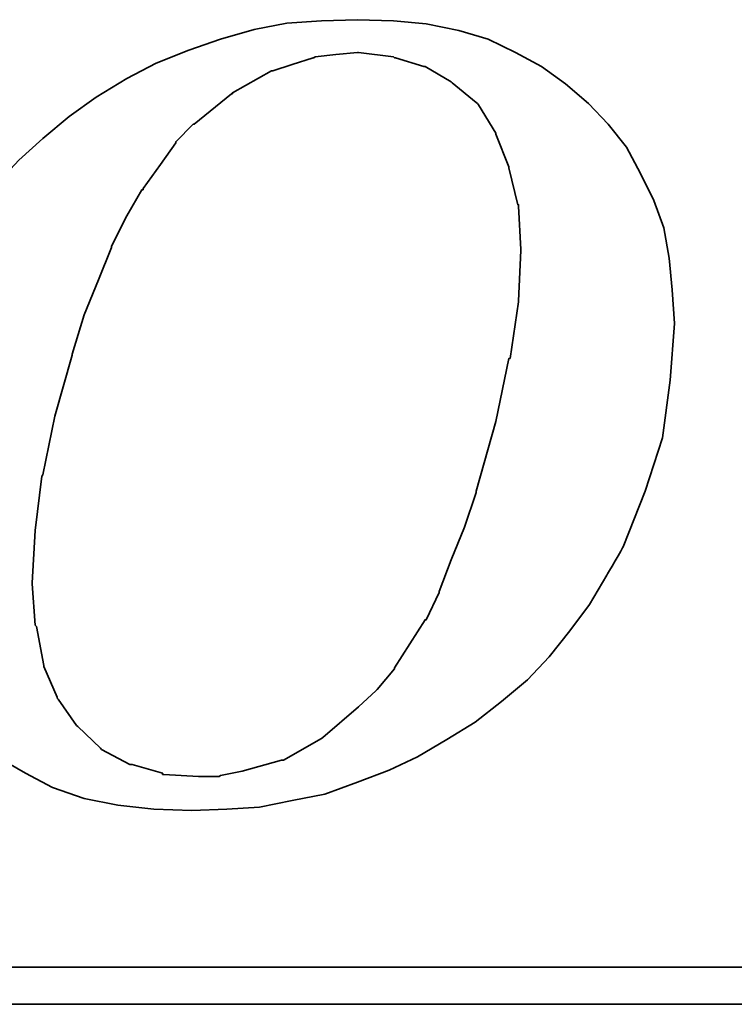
# Model space of a CAD drawing. Extents: x -595 to 1231, y -1825 to 101.
# Tile 49 of 63: x 89.72 to 92.87, y 42.16 to 46.5. Entities that reach past the tile are written whole.
import ezdxf

# ---------------------------------------------------------------- set-up
doc = ezdxf.new("R2010")
doc.units = 0
doc.header["$MEASUREMENT"] = 0
doc.layers.add('layer 1', color=7, linetype='CONTINUOUS')

msp = doc.modelspace()

# ---------------------------------------------------------------- linework, layer by layer
at = {"layer": 'layer 1', "color": 1, "lineweight": 35}
for points, knots in [([(89.4379, 43.4219), (89.4379, 43.4219), (89.5239, 43.3309), (89.5239, 43.3309), (89.5239, 43.3309), (89.5239, 43.3309), (89.6294, 43.2444), (89.6294, 43.2444), (89.6294, 43.2444), (89.6294, 43.2444), (89.7444, 43.1779), (89.7444, 43.1779), (89.7444, 43.1779), (89.7444, 43.1779), (89.8644, 43.1149), (89.8644, 43.1149), (89.8644, 43.1149), (89.8644, 43.1149), (90.0034, 43.0669), (90.0034, 43.0669), (90.0034, 43.0669), (90.0034, 43.0669), (90.1524, 43.0379), (90.1524, 43.0379), (90.1524, 43.0379), (90.1524, 43.0379), (90.3109, 43.0189), (90.3109, 43.0189), (90.3109, 43.0189), (90.3109, 43.0189), (90.4784, 43.0139), (90.4784, 43.0139), (90.4784, 43.0139), (90.4784, 43.0139), (90.6324, 43.0189), (90.6324, 43.0189), (90.6324, 43.0189), (90.6324, 43.0189), (90.7759, 43.0289), (90.7759, 43.0289), (90.7759, 43.0289), (90.7759, 43.0289), (90.9199, 43.0574), (90.9199, 43.0574), (90.9199, 43.0574), (90.9199, 43.0574), (91.0639, 43.0859), (91.0639, 43.0859), (91.0639, 43.0859), (91.0639, 43.0859), (91.2079, 43.1389), (91.2079, 43.1389), (91.2079, 43.1389), (91.2079, 43.1389), (91.3469, 43.1919), (91.3469, 43.1919), (91.3469, 43.1919), (91.3469, 43.1919), (91.4719, 43.2499), (91.4719, 43.2499), (91.4719, 43.2499), (91.4719, 43.2499), (91.6019, 43.3259), (91.6019, 43.3259), (91.6019, 43.3259), (91.6019, 43.3259), (91.7269, 43.4029), (91.7269, 43.4029), (91.7269, 43.4029), (91.7269, 43.4029), (91.8419, 43.4939), (91.8419, 43.4939), (91.8419, 43.4939), (91.8419, 43.4939), (91.9564, 43.5899), (91.9564, 43.5899), (91.9564, 43.5899), (91.9564, 43.5899), (92.0524, 43.6904), (92.0524, 43.6904), (92.0524, 43.6904), (92.0524, 43.6904), (92.1439, 43.8059), (92.1439, 43.8059), (92.1439, 43.8059), (92.1439, 43.8059), (92.2299, 43.9209), (92.2299, 43.9209), (92.2299, 43.9209), (92.2299, 43.9209), (92.3069, 44.0509), (92.3069, 44.0509), (92.3069, 44.0509), (92.3069, 44.0509), (92.3789, 44.1759), (92.3789, 44.1759), (92.3789, 44.1759), (92.3789, 44.1759), (92.4754, 44.4204), (92.4754, 44.4204), (92.4754, 44.4204), (92.4754, 44.4204), (92.5519, 44.6549), (92.5519, 44.6549), (92.5519, 44.6549), (92.5519, 44.6549), (92.5849, 44.9098), (92.5849, 44.9098), (92.5849, 44.9098), (92.5849, 44.9098), (92.6044, 45.1588), (92.6044, 45.1588), (92.6044, 45.1588), (92.6044, 45.1588), (92.5944, 45.3079), (92.5944, 45.3079), (92.5944, 45.3079), (92.5944, 45.3079), (92.5804, 45.4469), (92.5804, 45.4469), (92.5804, 45.4469), (92.5804, 45.4469), (92.5569, 45.5809), (92.5569, 45.5809), (92.5569, 45.5809), (92.5569, 45.5809), (92.5129, 45.7009), (92.5129, 45.7009), (92.5129, 45.7009), (92.5129, 45.7009), (92.4554, 45.8209), (92.4554, 45.8209), (92.4554, 45.8209), (92.4554, 45.8209), (92.3929, 45.9364), (92.3929, 45.9364), (92.3929, 45.9364), (92.3929, 45.9364), (92.3119, 46.0369), (92.3119, 46.0369), (92.3119, 46.0369), (92.3119, 46.0369), (92.2254, 46.1284), (92.2254, 46.1284), (92.2254, 46.1284), (92.2254, 46.1284), (92.1249, 46.2149), (92.1249, 46.2149), (92.1249, 46.2149), (92.1249, 46.2149), (92.0189, 46.2919), (92.0189, 46.2919), (92.0189, 46.2919), (92.0189, 46.2919), (91.9039, 46.3539), (91.9039, 46.3539), (91.9039, 46.3539), (91.9039, 46.3539), (91.7839, 46.4114), (91.7839, 46.4114), (91.7839, 46.4114), (91.7839, 46.4114), (91.6549, 46.4499), (91.6549, 46.4499), (91.6549, 46.4499), (91.6549, 46.4499), (91.5104, 46.4789), (91.5104, 46.4789), (91.5104, 46.4789), (91.5104, 46.4789), (91.3664, 46.4929), (91.3664, 46.4929), (91.3664, 46.4929), (91.3664, 46.4929), (91.2079, 46.4978), (91.2079, 46.4978), (91.2079, 46.4978), (91.2079, 46.4978), (91.0494, 46.4929), (91.0494, 46.4929), (91.0494, 46.4929), (91.0494, 46.4929), (90.8964, 46.4829), (90.8964, 46.4829), (90.8964, 46.4829), (90.8964, 46.4829), (90.7519, 46.4549), (90.7519, 46.4549), (90.7519, 46.4549), (90.7519, 46.4549), (90.6034, 46.4114), (90.6034, 46.4114), (90.6034, 46.4114), (90.6034, 46.4114), (90.4644, 46.3639), (90.4644, 46.3639), (90.4644, 46.3639), (90.4644, 46.3639), (90.3209, 46.3059), (90.3209, 46.3059), (90.3209, 46.3059), (90.3209, 46.3059), (90.1909, 46.2389), (90.1909, 46.2389), (90.1909, 46.2389), (90.1909, 46.2389), (90.0569, 46.1569), (90.0569, 46.1569), (90.0569, 46.1569), (90.0569, 46.1569), (89.9369, 46.0709), (89.9369, 46.0709), (89.9369, 46.0709), (89.9369, 46.0709), (89.8214, 45.9749), (89.8214, 45.9749), (89.8214, 45.9749), (89.8214, 45.9749), (89.7159, 45.8789), (89.7159, 45.8789), (89.7159, 45.8789), (89.7159, 45.8789), (89.6199, 45.7778), (89.6199, 45.7778), (89.6199, 45.7778), (89.6199, 45.7778), (89.5289, 45.6629), (89.5289, 45.6629), (89.5289, 45.6629), (89.5289, 45.6629), (89.4469, 45.5574), (89.4469, 45.5574), (89.4469, 45.5574), (89.4469, 45.5574), (89.3799, 45.4369), (89.3799, 45.4369), (89.3799, 45.4369), (89.3799, 45.4369), (89.3229, 45.3179), (89.3229, 45.3179), (89.3229, 45.3179), (89.3229, 45.3179), (89.2169, 45.0679), (89.2169, 45.0679), (89.2169, 45.0679), (89.2169, 45.0679), (89.1449, 44.8323), (89.1449, 44.8323), (89.1449, 44.8323), (89.1449, 44.8323), (89.1069, 44.6029), (89.1069, 44.6029), (89.1069, 44.6029), (89.1069, 44.6029), (89.0879, 44.3819), (89.0879, 44.3819), (89.0879, 44.3819), (89.0879, 44.3819), (89.0969, 44.2479), (89.0969, 44.2479), (89.0969, 44.2479), (89.0969, 44.2479), (89.1119, 44.1179), (89.1119, 44.1179), (89.1119, 44.1179), (89.1119, 44.1179), (89.1159, 44.1179), (89.1159, 44.1179), (89.1159, 44.1179), (89.1159, 44.1179), (89.1359, 43.9839), (89.1359, 43.9839), (89.1359, 43.9839), (89.1359, 43.9839), (89.1789, 43.8634), (89.1789, 43.8634), (89.1789, 43.8634), (89.1789, 43.8634), (89.2269, 43.7484), (89.2269, 43.7484), (89.2269, 43.7484), (89.2269, 43.7484), (89.2839, 43.6329), (89.2839, 43.6329), (89.2839, 43.6329), (89.2839, 43.6329), (89.3559, 43.5279), (89.3559, 43.5279), (89.3559, 43.5279), (89.3559, 43.5279), (89.4379, 43.4219), (89.4379, 43.4219)], [0, 0, 0, 0, 0.013699, 0.013699, 0.013699, 0.013699, 0.027397, 0.027397, 0.027397, 0.027397, 0.041096, 0.041096, 0.041096, 0.041096, 0.054795, 0.054795, 0.054795, 0.054795, 0.068493, 0.068493, 0.068493, 0.068493, 0.082192, 0.082192, 0.082192, 0.082192, 0.09589, 0.09589, 0.09589, 0.09589, 0.109589, 0.109589, 0.109589, 0.109589, 0.123288, 0.123288, 0.123288, 0.123288, 0.136986, 0.136986, 0.136986, 0.136986, 0.150685, 0.150685, 0.150685, 0.150685, 0.164384, 0.164384, 0.164384, 0.164384, 0.178082, 0.178082, 0.178082, 0.178082, 0.191781, 0.191781, 0.191781, 0.191781, 0.205479, 0.205479, 0.205479, 0.205479, 0.219178, 0.219178, 0.219178, 0.219178, 0.232877, 0.232877, 0.232877, 0.232877, 0.246575, 0.246575, 0.246575, 0.246575, 0.260274, 0.260274, 0.260274, 0.260274, 0.273973, 0.273973, 0.273973, 0.273973, 0.287671, 0.287671, 0.287671, 0.287671, 0.30137, 0.30137, 0.30137, 0.30137, 0.315068, 0.315068, 0.315068, 0.315069, 0.328767, 0.328767, 0.328767, 0.328767, 0.342466, 0.342466, 0.342466, 0.342466, 0.356164, 0.356164, 0.356164, 0.356164, 0.369863, 0.369863, 0.369863, 0.369863, 0.383562, 0.383562, 0.383562, 0.383562, 0.39726, 0.39726, 0.39726, 0.39726, 0.410959, 0.410959, 0.410959, 0.410959, 0.424658, 0.424658, 0.424658, 0.424658, 0.438356, 0.438356, 0.438356, 0.438356, 0.452055, 0.452055, 0.452055, 0.452055, 0.465753, 0.465753, 0.465753, 0.465753, 0.479452, 0.479452, 0.479452, 0.479452, 0.493151, 0.493151, 0.493151, 0.493151, 0.506849, 0.506849, 0.506849, 0.506849, 0.520548, 0.520548, 0.520548, 0.520548, 0.534247, 0.534247, 0.534247, 0.534247, 0.547945, 0.547945, 0.547945, 0.547945, 0.561644, 0.561644, 0.561644, 0.561644, 0.575342, 0.575342, 0.575342, 0.575342, 0.589041, 0.589041, 0.589041, 0.589041, 0.60274, 0.60274, 0.60274, 0.60274, 0.616438, 0.616438, 0.616438, 0.616438, 0.630137, 0.630137, 0.630137, 0.630137, 0.643836, 0.643836, 0.643836, 0.643836, 0.657534, 0.657534, 0.657534, 0.657534, 0.671233, 0.671233, 0.671233, 0.671233, 0.684932, 0.684932, 0.684932, 0.684932, 0.69863, 0.69863, 0.69863, 0.69863, 0.712329, 0.712329, 0.712329, 0.712329, 0.726027, 0.726027, 0.726027, 0.726027, 0.739726, 0.739726, 0.739726, 0.739726, 0.753425, 0.753425, 0.753425, 0.753425, 0.767123, 0.767123, 0.767123, 0.767123, 0.780822, 0.780822, 0.780822, 0.780822, 0.794521, 0.794521, 0.794521, 0.794521, 0.808219, 0.808219, 0.808219, 0.808219, 0.821918, 0.821918, 0.821918, 0.821918, 0.835616, 0.835616, 0.835616, 0.835616, 0.849315, 0.849315, 0.849315, 0.849315, 0.863014, 0.863014, 0.863014, 0.863014, 0.876712, 0.876712, 0.876712, 0.876712, 0.890411, 0.890411, 0.890411, 0.890411, 0.90411, 0.90411, 0.90411, 0.90411, 0.917808, 0.917808, 0.917808, 0.917808, 0.931507, 0.931507, 0.931507, 0.931507, 0.945205, 0.945205, 0.945205, 0.945205, 0.958904, 0.958904, 0.958904, 0.958904, 0.972603, 0.972603, 0.972603, 0.972603, 0.986301, 0.986301, 0.986301, 0.986301, 1, 1, 1, 1]), ([(89.9509, 45.0248), (89.9509, 45.0248), (90.0034, 45.1979), (90.0034, 45.1979), (90.0034, 45.1979), (90.0034, 45.1979), (90.0659, 45.3514), (90.0659, 45.3514), (90.0659, 45.3514), (90.0659, 45.3514), (90.1234, 45.4949), (90.1234, 45.4949), (90.1234, 45.4949), (90.1234, 45.4949), (90.1234, 45.4998), (90.1234, 45.4998), (90.1234, 45.4998), (90.1234, 45.4998), (90.1909, 45.6338), (90.1909, 45.6338), (90.1909, 45.6338), (90.1909, 45.6338), (90.2579, 45.7489), (90.2579, 45.7489), (90.2579, 45.7489), (90.2579, 45.7489), (90.2629, 45.7489), (90.2629, 45.7489), (90.2629, 45.7489), (90.2629, 45.7489), (90.2629, 45.7538), (90.2629, 45.7538), (90.2629, 45.7538), (90.2629, 45.7538), (90.3394, 45.8594), (90.3394, 45.8594), (90.3394, 45.8594), (90.3394, 45.8594), (90.4069, 45.9559), (90.4069, 45.9559), (90.4069, 45.9559), (90.4069, 45.9559), (90.4069, 45.9599), (90.4069, 45.9599), (90.4069, 45.9599), (90.4069, 45.9599), (90.4834, 46.0369), (90.4834, 46.0369), (90.4834, 46.0369), (90.4834, 46.0369), (90.4884, 46.0369), (90.4884, 46.0369), (90.4884, 46.0369), (90.4884, 46.0369), (90.6519, 46.1719), (90.6519, 46.1719), (90.6519, 46.1719), (90.6519, 46.1719), (90.6569, 46.1719), (90.6569, 46.1719), (90.6569, 46.1719), (90.6569, 46.1719), (90.6569, 46.1759), (90.6569, 46.1759), (90.6569, 46.1759), (90.6569, 46.1759), (90.8289, 46.2718), (90.8289, 46.2718), (90.8289, 46.2718), (90.8289, 46.2718), (90.8344, 46.2718), (90.8344, 46.2718), (90.8344, 46.2718), (90.8344, 46.2718), (90.9199, 46.3009), (90.9199, 46.3009), (90.9199, 46.3009), (90.9199, 46.3009), (91.0119, 46.3299), (91.0119, 46.3299), (91.0119, 46.3299), (91.0119, 46.3299), (91.0159, 46.3299), (91.0159, 46.3299), (91.0159, 46.3299), (91.0159, 46.3299), (91.0209, 46.3348), (91.0209, 46.3348), (91.0209, 46.3348), (91.0209, 46.3348), (91.1119, 46.3439), (91.1119, 46.3439), (91.1119, 46.3439), (91.1119, 46.3439), (91.2079, 46.3539), (91.2079, 46.3539), (91.2079, 46.3539), (91.2079, 46.3539), (91.2129, 46.3539), (91.2129, 46.3539), (91.2129, 46.3539), (91.2129, 46.3539), (91.3664, 46.3348), (91.3664, 46.3348), (91.3664, 46.3348), (91.3664, 46.3348), (91.3709, 46.3299), (91.3709, 46.3299), (91.3709, 46.3299), (91.3709, 46.3299), (91.3759, 46.3299), (91.3759, 46.3299), (91.3759, 46.3299), (91.3759, 46.3299), (91.5004, 46.2919), (91.5004, 46.2919), (91.5004, 46.2919), (91.5004, 46.2919), (91.5054, 46.2919), (91.5054, 46.2919), (91.5054, 46.2919), (91.5054, 46.2919), (91.6204, 46.2238), (91.6204, 46.2238), (91.6204, 46.2238), (91.6204, 46.2238), (91.6254, 46.2198), (91.6254, 46.2198), (91.6254, 46.2198), (91.6254, 46.2198), (91.7309, 46.1328), (91.7309, 46.1328), (91.7309, 46.1328), (91.7309, 46.1328), (91.7359, 46.1284), (91.7359, 46.1284), (91.7359, 46.1284), (91.7359, 46.1284), (91.7409, 46.1234), (91.7409, 46.1234), (91.7409, 46.1234), (91.7409, 46.1234), (91.8179, 45.9984), (91.8179, 45.9984), (91.8179, 45.9984), (91.8179, 45.9984), (91.8179, 45.9939), (91.8179, 45.9939), (91.8179, 45.9939), (91.8179, 45.9939), (91.8749, 45.8499), (91.8749, 45.8499), (91.8749, 45.8499), (91.8749, 45.8499), (91.8749, 45.8449), (91.8749, 45.8449), (91.8749, 45.8449), (91.8749, 45.8449), (91.9139, 45.6824), (91.9139, 45.6824), (91.9139, 45.6824), (91.9139, 45.6824), (91.9179, 45.6824), (91.9179, 45.6824), (91.9179, 45.6824), (91.9179, 45.6824), (91.9179, 45.6769), (91.9179, 45.6769), (91.9179, 45.6769), (91.9179, 45.6769), (91.9279, 45.4849), (91.9279, 45.4849), (91.9279, 45.4849), (91.9279, 45.4849), (91.9279, 45.4804), (91.9279, 45.4804), (91.9279, 45.4804), (91.9279, 45.4804), (91.9179, 45.2598), (91.9179, 45.2598), (91.9179, 45.2598), (91.9179, 45.2598), (91.9179, 45.2548), (91.9179, 45.2548), (91.9179, 45.2548), (91.9179, 45.2548), (91.8799, 45.0058), (91.8799, 45.0058), (91.8799, 45.0058), (91.8799, 45.0058), (91.8749, 45.0058), (91.8749, 45.0058), (91.8749, 45.0058), (91.8749, 45.0058), (91.8179, 44.7269), (91.8179, 44.7269), (91.8179, 44.7269), (91.8179, 44.7269), (91.7309, 44.4204), (91.7309, 44.4204), (91.7309, 44.4204), (91.7309, 44.4204), (91.7309, 44.4149), (91.7309, 44.4149), (91.7309, 44.4149), (91.7309, 44.4149), (91.6789, 44.2619), (91.6789, 44.2619), (91.6789, 44.2619), (91.6789, 44.2619), (91.6204, 44.1179), (91.6204, 44.1179), (91.6204, 44.1179), (91.6204, 44.1179), (91.5679, 43.9789), (91.5679, 43.9789), (91.5679, 43.9789), (91.5679, 43.9789), (91.5679, 43.9739), (91.5679, 43.9739), (91.5679, 43.9739), (91.5679, 43.9739), (91.5104, 43.8539), (91.5104, 43.8539), (91.5104, 43.8539), (91.5104, 43.8539), (91.5054, 43.8539), (91.5054, 43.8539), (91.5054, 43.8539), (91.5054, 43.8539), (91.4389, 43.7484), (91.4389, 43.7484), (91.4389, 43.7484), (91.4389, 43.7484), (91.3709, 43.6429), (91.3709, 43.6429), (91.3709, 43.6429), (91.3709, 43.6429), (91.3709, 43.6379), (91.3709, 43.6379), (91.3709, 43.6379), (91.3709, 43.6379), (91.2949, 43.5469), (91.2949, 43.5469), (91.2949, 43.5469), (91.2949, 43.5469), (91.2899, 43.5419), (91.2899, 43.5419), (91.2899, 43.5419), (91.2899, 43.5419), (91.2129, 43.4699), (91.2129, 43.4699), (91.2129, 43.4699), (91.2129, 43.4699), (91.0549, 43.3354), (91.0549, 43.3354), (91.0549, 43.3354), (91.0549, 43.3354), (91.0494, 43.3309), (91.0494, 43.3309), (91.0494, 43.3309), (91.0494, 43.3309), (90.8819, 43.2349), (90.8819, 43.2349), (90.8819, 43.2349), (90.8819, 43.2349), (90.8769, 43.2349), (90.8769, 43.2349), (90.8769, 43.2349), (90.8769, 43.2349), (90.8724, 43.2349), (90.8724, 43.2349), (90.8724, 43.2349), (90.8724, 43.2349), (90.6999, 43.1869), (90.6999, 43.1869), (90.6999, 43.1869), (90.6999, 43.1869), (90.6034, 43.1674), (90.6034, 43.1674), (90.6034, 43.1674), (90.6034, 43.1674), (90.5984, 43.1629), (90.5984, 43.1629), (90.5984, 43.1629), (90.5984, 43.1629), (90.5939, 43.1629), (90.5939, 43.1629), (90.5939, 43.1629), (90.5939, 43.1629), (90.5074, 43.1629), (90.5074, 43.1629), (90.5074, 43.1629), (90.5074, 43.1629), (90.3539, 43.1724), (90.3539, 43.1724), (90.3539, 43.1724), (90.3539, 43.1724), (90.3489, 43.1724), (90.3489, 43.1724), (90.3489, 43.1724), (90.3489, 43.1724), (90.3489, 43.1779), (90.3489, 43.1779), (90.3489, 43.1779), (90.3489, 43.1779), (90.2149, 43.2159), (90.2149, 43.2159), (90.2149, 43.2159), (90.2149, 43.2159), (90.2099, 43.2159), (90.2099, 43.2159), (90.2099, 43.2159), (90.2099, 43.2159), (90.2049, 43.2159), (90.2049, 43.2159), (90.2049, 43.2159), (90.2049, 43.2159), (90.0804, 43.2829), (90.0804, 43.2829), (90.0804, 43.2829), (90.0804, 43.2829), (90.0754, 43.2879), (90.0754, 43.2879), (90.0754, 43.2879), (90.0754, 43.2879), (89.9749, 43.3839), (89.9749, 43.3839), (89.9749, 43.3839), (89.9749, 43.3839), (89.9699, 43.3889), (89.9699, 43.3889), (89.9699, 43.3889), (89.9699, 43.3889), (89.8889, 43.5039), (89.8889, 43.5039), (89.8889, 43.5039), (89.8889, 43.5039), (89.8839, 43.5089), (89.8839, 43.5089), (89.8839, 43.5089), (89.8839, 43.5089), (89.8839, 43.5129), (89.8839, 43.5129), (89.8839, 43.5129), (89.8839, 43.5129), (89.8259, 43.6479), (89.8259, 43.6479), (89.8259, 43.6479), (89.8259, 43.6479), (89.8259, 43.6529), (89.8259, 43.6529), (89.8259, 43.6529), (89.8259, 43.6529), (89.7929, 43.8249), (89.7929, 43.8249), (89.7929, 43.8249), (89.7929, 43.8249), (89.7879, 43.8299), (89.7879, 43.8299), (89.7879, 43.8299), (89.7879, 43.8299), (89.7739, 44.0119), (89.7739, 44.0119), (89.7739, 44.0119), (89.7739, 44.0119), (89.7739, 44.0169), (89.7739, 44.0169), (89.7739, 44.0169), (89.7739, 44.0169), (89.7879, 44.2479), (89.7879, 44.2479), (89.7879, 44.2479), (89.7879, 44.2479), (89.8164, 44.4869), (89.8164, 44.4869), (89.8164, 44.4869), (89.8164, 44.4869), (89.8214, 44.4919), (89.8214, 44.4919), (89.8214, 44.4919), (89.8214, 44.4919), (89.8744, 44.7509), (89.8744, 44.7509), (89.8744, 44.7509), (89.8744, 44.7509), (89.9509, 45.0198), (89.9509, 45.0198), (89.9509, 45.0198), (89.9509, 45.0198), (89.9509, 45.0248), (89.9509, 45.0248)], [0, 0, 0, 0, 0.010204, 0.010204, 0.010204, 0.010204, 0.020408, 0.020408, 0.020408, 0.020408, 0.030612, 0.030612, 0.030612, 0.030612, 0.040816, 0.040816, 0.040816, 0.040816, 0.05102, 0.05102, 0.05102, 0.05102, 0.061224, 0.061224, 0.061224, 0.061224, 0.071429, 0.071429, 0.071429, 0.071429, 0.081633, 0.081633, 0.081633, 0.081633, 0.091837, 0.091837, 0.091837, 0.091837, 0.102041, 0.102041, 0.102041, 0.102041, 0.112245, 0.112245, 0.112245, 0.112245, 0.122449, 0.122449, 0.122449, 0.122449, 0.132653, 0.132653, 0.132653, 0.132653, 0.142857, 0.142857, 0.142857, 0.142857, 0.153061, 0.153061, 0.153061, 0.153061, 0.163265, 0.163265, 0.163265, 0.163265, 0.173469, 0.173469, 0.173469, 0.173469, 0.183673, 0.183673, 0.183673, 0.183673, 0.193878, 0.193878, 0.193878, 0.193878, 0.204082, 0.204082, 0.204082, 0.204082, 0.214286, 0.214286, 0.214286, 0.214286, 0.22449, 0.22449, 0.22449, 0.22449, 0.234694, 0.234694, 0.234694, 0.234694, 0.244898, 0.244898, 0.244898, 0.244898, 0.255102, 0.255102, 0.255102, 0.255102, 0.265306, 0.265306, 0.265306, 0.265306, 0.27551, 0.27551, 0.27551, 0.27551, 0.285714, 0.285714, 0.285714, 0.285714, 0.295918, 0.295918, 0.295918, 0.295918, 0.306122, 0.306122, 0.306122, 0.306122, 0.316327, 0.316327, 0.316327, 0.316327, 0.326531, 0.326531, 0.326531, 0.326531, 0.336735, 0.336735, 0.336735, 0.336735, 0.346939, 0.346939, 0.346939, 0.346939, 0.357143, 0.357143, 0.357143, 0.357143, 0.367347, 0.367347, 0.367347, 0.367347, 0.377551, 0.377551, 0.377551, 0.377551, 0.387755, 0.387755, 0.387755, 0.387755, 0.397959, 0.397959, 0.397959, 0.397959, 0.408163, 0.408163, 0.408163, 0.408163, 0.418367, 0.418367, 0.418367, 0.418367, 0.428571, 0.428571, 0.428571, 0.428571, 0.438776, 0.438776, 0.438776, 0.438776, 0.44898, 0.44898, 0.44898, 0.44898, 0.459184, 0.459184, 0.459184, 0.459184, 0.469388, 0.469388, 0.469388, 0.469388, 0.479592, 0.479592, 0.479592, 0.479592, 0.489796, 0.489796, 0.489796, 0.489796, 0.5, 0.5, 0.5, 0.5, 0.510204, 0.510204, 0.510204, 0.510204, 0.520408, 0.520408, 0.520408, 0.520408, 0.530612, 0.530612, 0.530612, 0.530612, 0.540816, 0.540816, 0.540816, 0.540816, 0.55102, 0.55102, 0.55102, 0.55102, 0.561224, 0.561224, 0.561224, 0.561224, 0.571429, 0.571429, 0.571429, 0.571429, 0.581633, 0.581633, 0.581633, 0.581633, 0.591837, 0.591837, 0.591837, 0.591837, 0.602041, 0.602041, 0.602041, 0.602041, 0.612245, 0.612245, 0.612245, 0.612245, 0.622449, 0.622449, 0.622449, 0.622449, 0.632653, 0.632653, 0.632653, 0.632653, 0.642857, 0.642857, 0.642857, 0.642857, 0.653061, 0.653061, 0.653061, 0.653061, 0.663265, 0.663265, 0.663265, 0.663265, 0.673469, 0.673469, 0.673469, 0.673469, 0.683673, 0.683673, 0.683673, 0.683673, 0.693878, 0.693878, 0.693878, 0.693878, 0.704082, 0.704082, 0.704082, 0.704082, 0.714286, 0.714286, 0.714286, 0.714286, 0.72449, 0.72449, 0.72449, 0.72449, 0.734694, 0.734694, 0.734694, 0.734694, 0.744898, 0.744898, 0.744898, 0.744898, 0.755102, 0.755102, 0.755102, 0.755102, 0.765306, 0.765306, 0.765306, 0.765306, 0.77551, 0.77551, 0.77551, 0.77551, 0.785714, 0.785714, 0.785714, 0.785714, 0.795918, 0.795918, 0.795918, 0.795918, 0.806122, 0.806122, 0.806122, 0.806122, 0.816327, 0.816327, 0.816327, 0.816327, 0.826531, 0.826531, 0.826531, 0.826531, 0.836735, 0.836735, 0.836735, 0.836735, 0.846939, 0.846939, 0.846939, 0.846939, 0.857143, 0.857143, 0.857143, 0.857143, 0.867347, 0.867347, 0.867347, 0.867347, 0.877551, 0.877551, 0.877551, 0.877551, 0.887755, 0.887755, 0.887755, 0.887755, 0.897959, 0.897959, 0.897959, 0.897959, 0.908163, 0.908163, 0.908163, 0.908163, 0.918367, 0.918367, 0.918367, 0.918367, 0.928571, 0.928571, 0.928571, 0.928571, 0.938776, 0.938776, 0.938776, 0.938776, 0.94898, 0.94898, 0.94898, 0.94898, 0.959184, 0.959184, 0.959184, 0.959184, 0.969388, 0.969388, 0.969388, 0.969388, 0.979592, 0.979592, 0.979592, 0.979592, 0.989796, 0.989796, 0.989796, 0.989796, 1, 1, 1, 1]), ([(106.8884, 42.9229), (106.8884, 42.9229), (106.8884, 42.3614), (106.8884, 42.3614), (106.8884, 42.3614), (106.8884, 42.3614), (106.8884, 42.3229), (106.8884, 42.3229), (106.8884, 42.3229), (106.8884, 42.3229), (106.8499, 42.3229), (106.8499, 42.3229), (106.8499, 42.3229), (106.8499, 42.3229), (74.0409, 42.3229), (74.0409, 42.3229), (74.0409, 42.3229), (74.0409, 42.3229), (74.0409, 42.1599), (74.0409, 42.1599), (74.0409, 42.1599), (74.0409, 42.1599), (108.2849, 42.1599), (108.2849, 42.1599), (108.2849, 42.1599), (108.2849, 42.1599), (106.8884, 42.9229), (106.8884, 42.9229)], [0, 0, 0, 0, 0.142857, 0.142857, 0.142857, 0.142857, 0.285714, 0.285714, 0.285714, 0.285714, 0.428571, 0.428571, 0.428571, 0.428571, 0.571429, 0.571429, 0.571429, 0.571429, 0.714286, 0.714286, 0.714286, 0.714286, 0.857143, 0.857143, 0.857143, 0.857143, 1, 1, 1, 1])]:
    msp.add_open_spline(points, degree=3, knots=knots, dxfattribs=at)

doc.saveas('drawing.dxf')
